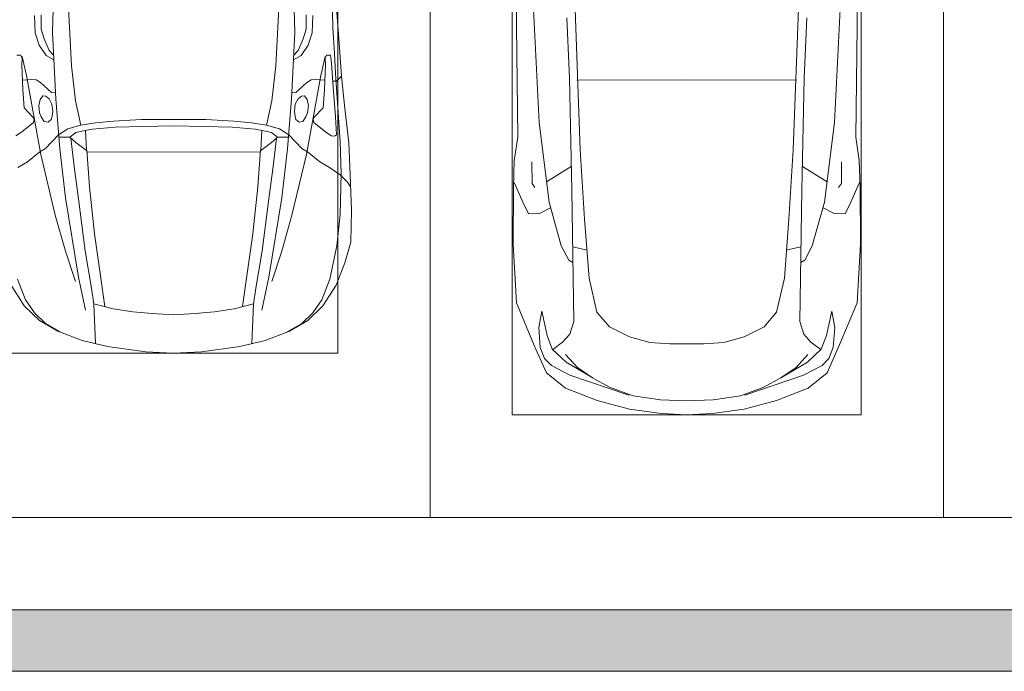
# Model space of a CAD drawing. Header units: millimetres. Extents: x -32229 to 169101, y -13689 to 125138.
# Tile 75 of 256: x 36035 to 40832, y 46900 to 50076. Entities that reach past the tile are written whole.
import ezdxf

# ---------------------------------------------------------------- set-up
doc = ezdxf.new("R2010")
doc.units = ezdxf.units.MM
for name, color, linetype, lineweight in [('A-DETL-GENF-OTLN', 7, 'Continuous', 18), ('A-WALL-____-MCUT', 7, 'Continuous', 40), ('A-WALL-____-PATT', 7, 'Continuous', 40), ('C-PRKG-____-OTLN', 7, 'Continuous', 18)]:
    doc.layers.add(name, color=color, linetype=linetype, lineweight=lineweight)

# ---------------------------------------------------------------- blocks, each defined once
blk = doc.blocks.new('АР_Машиноместо - 4900x2400_М__5300х2500_-V11--01 ЭМ')
at = {"layer": 'A-DETL-GENF-OTLN', "color": 253, "lineweight": 13, "true_color": 0xaaaaaa}
for p, q in [((667.8, -2638.3), (659.3, -2936)), ((1832.2, -2638.3), (1840.7, -2936)), ((2054, -2964.8), (2043.9, -2818.3)), ((604.4, -2919.4), (604.4, -2850.8)), ((1895.6, -2919.4), (1895.6, -2850.8)), ((618.7, -2966.7), (604.4, -2919.4)), ((1881.3, -2966.7), (1895.6, -2919.4)), ((643.6, -3024.6), (618.7, -2966.7)), ((659.3, -2936), (676.4, -3260.1)), ((1840.7, -2936), (1823.6, -3260.1)), ((1856.4, -3024.6), (1881.3, -2966.7)), ((2067.2, -3149.3), (2054, -2964.8)), ((504.5, -3046.6), (485.6, -3046.1)), ((512.2, -3061.4), (504.5, -3046.6)), ((510.9, -3094.6), (512.2, -3061.4)), ((665.1, -3046.1), (643.6, -3024.6)), ((1834.9, -3046.1), (1856.4, -3024.6)), ((1987.8, -3061.4), (1995.5, -3046.6)), ((1989.1, -3094.6), (1987.8, -3061.4)), ((1995.5, -3046.6), (2014.4, -3046.1)), ((2014.4, -3046.1), (2019.2, -3085)), ((515.3, -3213.7), (510.9, -3094.6)), ((1984.7, -3213.7), (1989.1, -3094.6)), ((2019.2, -3085), (2025.2, -3179.9)), ((558.4, -3165.4), (513.6, -3168)), ((579.5, -3167.7), (558.4, -3165.4)), ((1920.5, -3167.7), (1941.6, -3165.4)), ((1941.6, -3165.4), (1986.4, -3168)), ((2043.1, -3174.2), (2067.1, -3148.3)), ((2084.3, -3305.9), (2067.1, -3148.3)), ((522.2, -3303.2), (515.3, -3213.7)), ((601.7, -3179.4), (579.5, -3167.7)), ((654.5, -3228.1), (601.7, -3179.4)), ((1845.5, -3228.1), (1898.3, -3179.4)), ((1898.3, -3179.4), (1920.5, -3167.7)), ((1977.8, -3303.2), (1984.7, -3213.7)), ((2024.8, -3173.5), (2043.1, -3174.2)), ((2025.2, -3179.9), (2037.8, -3347.3)), ((612.1, -3245.7), (599.8, -3262.3)), ((626.8, -3246.1), (612.1, -3245.7)), ((643.2, -3259.9), (626.8, -3246.1)), ((657.2, -3286.3), (643.2, -3259.9)), ((674.6, -3227.6), (654.5, -3228.1)), ((676.4, -3260.1), (695.7, -3502.8)), ((1823.6, -3260.1), (1804.3, -3502.8)), ((1825.4, -3227.6), (1845.5, -3228.1)), ((1842.8, -3286.3), (1856.8, -3259.9)), ((1856.8, -3259.9), (1873.2, -3246.1)), ((1873.2, -3246.1), (1887.9, -3245.7)), ((1887.9, -3245.7), (1900.2, -3262.3)), ((564.6, -3349.7), (522.2, -3303.2)), ((599.8, -3262.3), (593.6, -3292.5)), ((593.6, -3292.5), (597.1, -3327.4)), ((661.1, -3321.2), (657.2, -3286.3)), ((1838.9, -3321.2), (1842.8, -3286.3)), ((1900.2, -3262.3), (1906.4, -3292.5)), ((1906.4, -3292.5), (1902.9, -3327.4)), ((1935.4, -3349.7), (1977.8, -3303.2)), ((2102.9, -3474.2), (2084.3, -3305.9)), ((569.7, -3360.7), (564.6, -3349.7)), ((597.1, -3327.4), (605.2, -3346.8)), ((605.2, -3346.8), (620, -3369.3)), ((654.1, -3360.7), (658.7, -3344.5)), ((658.7, -3344.5), (661.1, -3321.2)), ((1841.3, -3344.5), (1838.9, -3321.2)), ((1845.9, -3360.7), (1841.3, -3344.5)), ((1894.8, -3346.8), (1880, -3369.3)), ((1902.9, -3327.4), (1894.8, -3346.8)), ((1930.3, -3360.7), (1935.4, -3349.7)), ((2037.8, -3347.3), (2043.4, -3434.5)), ((508, -3422.8), (566.8, -3375.1)), ((566.8, -3375.1), (569.7, -3360.7)), ((620, -3369.3), (638.7, -3372.5)), ((638.7, -3372.5), (654.1, -3360.7)), ((965.3, -3397.8), (853.3, -3407.2)), ((1102.5, -3394.3), (965.3, -3397.8)), ((1250, -3391.3), (1102.5, -3394.3)), ((1250, -3391.3), (1397.5, -3394.3)), ((1397.5, -3394.3), (1534.7, -3397.8)), ((1534.7, -3397.8), (1646.7, -3407.2)), ((1861.3, -3372.5), (1845.9, -3360.7)), ((1880, -3369.3), (1861.3, -3372.5)), ((1933.2, -3375.1), (1930.3, -3360.7)), ((1992, -3422.8), (1933.2, -3375.1)), ((481.5, -3439.1), (508, -3422.8)), ((690.2, -3433.7), (654.7, -3470.4)), ((744.1, -3447.2), (691.3, -3447.2)), ((773, -3424.2), (744.1, -3447.2)), ((744.3, -3447), (773.2, -3472.4)), ((811.1, -3414.8), (773, -3424.2)), ((853.3, -3407.2), (811.1, -3414.8)), ((825.6, -3512.1), (821, -3413)), ((1646.7, -3407.2), (1688.9, -3414.8)), ((1674.4, -3512.1), (1679, -3413)), ((1688.9, -3414.8), (1727, -3424.2)), ((1755.7, -3447), (1726.8, -3472.4)), ((1727, -3424.2), (1755.7, -3447)), ((1755.7, -3447.2), (1808.7, -3447.2)), ((1809.8, -3433.7), (1845.3, -3470.4)), ((2018.5, -3439.1), (1992, -3422.8)), ((2033.8, -3441.1), (2018.5, -3439.1)), ((2043.4, -3434.5), (2033.8, -3441.1)), ((624.9, -3501.2), (598.3, -3518.6)), ((654.7, -3470.4), (624.9, -3501.2)), ((773.2, -3472.4), (825.6, -3512.1)), ((1726.8, -3472.4), (1674.4, -3512.1)), ((1845.3, -3470.4), (1875.1, -3501.2)), ((1875.1, -3501.2), (1901.7, -3518.6)), ((2109.8, -3630), (2102.9, -3474.2)), ((598.3, -3518.6), (537.9, -3567)), ((840.1, -3687.8), (826.6, -3509.6)), ((1250, -3520.1), (827.2, -3517.2)), ((1250, -3520.1), (1672.8, -3517.2)), ((1659.9, -3687.8), (1673.4, -3509.6)), ((1901.7, -3518.6), (1962.1, -3567)), ((537.9, -3567), (491.4, -3594.2)), ((1962.1, -3567), (2008.6, -3594.2)), ((2008.6, -3594.2), (2061.4, -3629.8)), ((2061.4, -3629.8), (2096.2, -3665.5)), ((2116, -3802.9), (2109.8, -3630)), ((863.9, -3917.5), (840.1, -3687.8)), ((1636.1, -3917.5), (1659.9, -3687.8)), ((2096.2, -3665.5), (2111.9, -3688.4)), ((2112.6, -3958.4), (2116, -3802.9)), ((893.6, -4121.6), (863.9, -3917.5)), ((1606.4, -4121.6), (1636.1, -3917.5)), ((2083.6, -4059.2), (2112.6, -3958.4)), ((2041.4, -4167), (2083.6, -4059.2)), ((914, -4272.5), (893.6, -4121.6)), ((1586, -4272.5), (1606.4, -4121.6)), ((522.5, -4267.9), (458.6, -4167)), ((1977.5, -4267.9), (2041.4, -4167)), ((596.3, -4340.6), (522.5, -4267.9)), ((955.5, -4283.9), (861, -4259.4)), ((861.2, -4260.3), (869.3, -4451.1)), ((1544.5, -4283.9), (1639, -4259.4)), ((1638.8, -4260.3), (1630.7, -4451.1)), ((1903.7, -4340.6), (1977.5, -4267.9)), ((1050.4, -4297.3), (955.5, -4283.9)), ((1146, -4306.7), (1050.4, -4297.3)), ((1250, -4312), (1146, -4306.7)), ((1250, -4312), (1354, -4306.7)), ((1354, -4306.7), (1449.6, -4297.3)), ((1449.6, -4297.3), (1544.5, -4283.9)), ((686, -4391.6), (596.3, -4340.6)), ((1814, -4391.6), (1903.7, -4340.6)), ((804.4, -4436.7), (686, -4391.6)), ((1695.6, -4436.7), (1814, -4391.6)), ((927, -4466.6), (804.4, -4436.7)), ((1573, -4466.6), (1695.6, -4436.7)), ((1114.6, -4493), (927, -4466.6)), ((1250, -4500), (1114.6, -4493)), ((1250, -4500), (1385.4, -4493)), ((1385.4, -4493), (1573, -4466.6))]:
    blk.add_line(p, q, dxfattribs=at)
at = {"layer": 'A-DETL-GENF-OTLN', "color": 254, "lineweight": 13, "true_color": 0xd4d4d4}
for p, q in [((2026.1, -2913.7), (2022.2, -2754.7)), ((737.8, -2818.3), (752.8, -3099)), ((1762.2, -2818.3), (1747.2, -3099)), ((571.6, -2853.3), (575.7, -2937.4)), ((1928.4, -2853.3), (1924.3, -2937.4)), ((2033.7, -3036.3), (2026.1, -2913.7)), ((575.7, -2937.4), (595.2, -2997.9)), ((1924.3, -2937.4), (1904.8, -2997.9)), ((595.2, -2997.9), (629, -3048.1)), ((1904.8, -2997.9), (1871, -3048.1)), ((512.5, -3053.2), (532.7, -3145.9)), ((629, -3048.1), (666.7, -3069.7)), ((1871, -3048.1), (1833.3, -3069.7)), ((1987.5, -3053.2), (1967.3, -3145.9)), ((2038, -3136.6), (2033.7, -3036.3)), ((752.8, -3099), (771.7, -3268.5)), ((1747.2, -3099), (1728.3, -3268.5)), ((532.7, -3145.9), (564, -3316.2)), ((1967.3, -3145.9), (1936, -3316.2)), ((2060.5, -3468.5), (2038, -3136.6)), ((771.7, -3268.5), (797.1, -3388.2)), ((1728.3, -3268.5), (1702.9, -3388.2)), ((564, -3316.2), (602.3, -3530.2)), ((1936, -3316.2), (1897.7, -3530.2)), ((734.6, -3405.8), (688.5, -3435.5)), ((797.1, -3388.2), (734.6, -3405.8)), ((870, -3377.1), (797.1, -3388.2)), ((957.1, -3368.9), (870, -3377.1)), ((1093.5, -3360.7), (957.1, -3368.9)), ((1250, -3360.7), (1093.5, -3360.7)), ((1250, -3360.7), (1406.5, -3360.7)), ((1406.5, -3360.7), (1542.9, -3368.9)), ((1542.9, -3368.9), (1630, -3377.1)), ((1630, -3377.1), (1702.9, -3388.2)), ((1702.9, -3388.2), (1765.4, -3405.8)), ((1765.4, -3405.8), (1811.5, -3435.5)), ((749.1, -3450.8), (765.5, -3589.1)), ((1750.9, -3450.8), (1734.5, -3589.1)), ((2065.8, -3623.7), (2060.5, -3468.5)), ((602.3, -3530.2), (673.6, -3827.1)), ((695.7, -3502.8), (723.2, -3741.5)), ((1804.3, -3502.8), (1776.8, -3741.5)), ((1897.7, -3530.2), (1826.4, -3827.1)), ((765.5, -3589.1), (785.7, -3746.6)), ((1734.5, -3589.1), (1714.3, -3746.6)), ((2061.4, -3823.4), (2065.8, -3623.7)), ((723.2, -3741.5), (786.9, -4128.3)), ((1776.8, -3741.5), (1713.1, -4128.3)), ((785.7, -3746.6), (819.4, -4000.8)), ((1714.3, -3746.6), (1680.6, -4000.8)), ((673.6, -3827.1), (722.7, -4001.8)), ((1826.4, -3827.1), (1777.3, -4001.8)), ((2045.3, -3976.8), (2061.4, -3823.4)), ((2011.4, -4138.1), (2045.3, -3976.8)), ((722.7, -4001.8), (771.7, -4149.8)), ((819.4, -4000.8), (849, -4182.8)), ((1680.6, -4000.8), (1651, -4182.8)), ((1777.3, -4001.8), (1728.3, -4149.8)), ((527.8, -4239.8), (488.6, -4138.1)), ((786.9, -4128.3), (821.1, -4289.8)), ((1713.1, -4128.3), (1678.9, -4289.8)), ((1972.2, -4239.8), (2011.4, -4138.1)), ((849, -4182.8), (861.2, -4260.3)), ((1651, -4182.8), (1638.8, -4260.3)), ((571.5, -4303.1), (527.8, -4239.8)), ((1928.5, -4303.1), (1972.2, -4239.8)), ((625, -4354.8), (571.5, -4303.1)), ((1875, -4354.8), (1928.5, -4303.1)), ((696.3, -4395.8), (625, -4354.8)), ((1803.7, -4395.8), (1875, -4354.8))]:
    blk.add_line(p, q, dxfattribs=at)
at = {"layer": 'C-PRKG-____-OTLN', "color": 253, "lineweight": 13, "true_color": 0xaaaaaa}
for p, q in [((2500, 0), (2500, -5300)), ((2050, -800), (2050, -4500)), ((450, -4500), (2050, -4500)), ((2500, -5300), (0, -5300))]:
    blk.add_line(p, q, dxfattribs=at)
blk = doc.blocks.new('АР_Машиноместо - 5300x2500_С-V8--01 ЭМ')
at = {"layer": 'A-DETL-GENF-OTLN', "color": 253, "lineweight": 13, "true_color": 0xaaaaaa}
for p, q in [((1250, 4800), (1126.4, 4794.1)), ((1250, 4800), (1373.6, 4794.1)), ((970.2, 4771.8), (812.7, 4729.4)), ((1126.4, 4794.1), (970.2, 4771.8)), ((1373.6, 4794.1), (1529.8, 4771.8)), ((1529.8, 4771.8), (1687.3, 4729.4)), ((812.7, 4729.4), (659.1, 4669.9)), ((680.7, 4606.5), (967, 4703.6)), ((988.2, 4706.7), (873.9, 4665.1)), ((1122.2, 4726.4), (988.2, 4706.7)), ((1250, 4731.7), (1122.2, 4726.4)), ((1250, 4731.7), (1377.8, 4726.4)), ((1377.8, 4726.4), (1511.8, 4706.7)), ((1511.8, 4706.7), (1626.1, 4665.1)), ((1819.3, 4606.5), (1533, 4703.6)), ((1687.3, 4729.4), (1840.9, 4669.9)), ((659.1, 4669.9), (565.9, 4595.1)), ((873.9, 4665.1), (791.3, 4619.7)), ((1626.1, 4665.1), (1708.7, 4619.7)), ((1840.9, 4669.9), (1934.1, 4595.1)), ((590.7, 4560.1), (680.7, 4606.5)), ((788.5, 4617.7), (661.8, 4543.1)), ((791.3, 4619.7), (717.1, 4568.9)), ((1708.7, 4619.7), (1782.9, 4568.9)), ((1711.5, 4617.7), (1838.2, 4543.1)), ((1909.3, 4560.1), (1819.3, 4606.5)), ((565.9, 4595.1), (507.1, 4462.6)), ((557.5, 4525.7), (590.7, 4560.1)), ((717.1, 4568.9), (659.6, 4505.3)), ((1782.9, 4568.9), (1840.4, 4505.3)), ((1942.5, 4525.7), (1909.3, 4560.1)), ((1934.1, 4595.1), (1992.9, 4462.6)), ((536.4, 4471.4), (557.5, 4525.7)), ((661.8, 4543.1), (594.6, 4479.3)), ((1838.2, 4543.1), (1905.4, 4479.3)), ((1963.6, 4471.4), (1942.5, 4525.7)), ((507.1, 4462.6), (419.6, 4254.2)), ((528.4, 4374.7), (536.4, 4471.4)), ((594.6, 4479.3), (569.5, 4413.1)), ((645, 4445.5), (597.3, 4481.4)), ((1855, 4445.5), (1902.7, 4481.4)), ((1905.4, 4479.3), (1930.5, 4413.1)), ((1971.6, 4374.7), (1963.6, 4471.4)), ((1992.9, 4462.6), (2080.4, 4254.2)), ((679.6, 4406.3), (645, 4445.5)), ((872.7, 4370.2), (970.5, 4419.3)), ((970.5, 4419.3), (1069.6, 4447.3)), ((1069.6, 4447.3), (1167.1, 4453.2)), ((1167.1, 4453.2), (1250, 4453.9)), ((1332.9, 4453.2), (1250, 4453.9)), ((1430.4, 4447.3), (1332.9, 4453.2)), ((1529.5, 4419.3), (1430.4, 4447.3)), ((1627.3, 4370.2), (1529.5, 4419.3)), ((1820.4, 4406.3), (1855, 4445.5)), ((543.7, 4295.1), (528.4, 4374.7)), ((569.5, 4413.1), (543.7, 4295.1)), ((699.7, 4345.5), (679.6, 4406.3)), ((812.5, 4298.9), (872.7, 4370.2)), ((1687.5, 4298.9), (1627.3, 4370.2)), ((1800.3, 4345.5), (1820.4, 4406.3)), ((1930.5, 4413.1), (1956.3, 4295.1)), ((1956.3, 4295.1), (1971.6, 4374.7)), ((689.3, 3705.5), (699.7, 4345.5)), ((1810.7, 3705.5), (1800.3, 4345.5)), ((774.4, 4132.9), (812.5, 4298.9)), ((1725.6, 4132.9), (1687.5, 4298.9)), ((419.6, 4254.2), (403.4, 3968)), ((2080.4, 4254.2), (2096.6, 3968)), ((752.2, 3845.6), (774.4, 4132.9)), ((1747.8, 3845.6), (1725.6, 4132.9)), ((638.7, 3975.4), (675.2, 4045.5)), ((675.2, 4045.5), (694.6, 4057.6)), ((1824.8, 4045.5), (1805.4, 4057.6)), ((1861.3, 3975.4), (1824.8, 4045.5)), ((403.4, 3968), (405.6, 3688.5)), ((578.7, 3762.9), (638.7, 3975.4)), ((1921.3, 3762.9), (1861.3, 3975.4)), ((2096.6, 3968), (2094.4, 3688.5)), ((731.2, 3507.6), (752.2, 3845.6)), ((1768.8, 3507.6), (1747.8, 3845.6)), ((453.1, 3766.3), (478.4, 3819.3)), ((478.4, 3819.3), (532.5, 3818.1)), ((532.5, 3818.1), (585.5, 3790.5)), ((1967.5, 3818.1), (1914.5, 3790.5)), ((2021.6, 3819.3), (1967.5, 3818.1)), ((2046.9, 3766.3), (2021.6, 3819.3)), ((408.2, 3667), (453.1, 3766.3)), ((530.9, 3374.8), (578.7, 3762.9)), ((1969.1, 3374.8), (1921.3, 3762.9)), ((2091.8, 3667), (2046.9, 3766.3)), ((678.7, 3159.5), (689.3, 3705.5)), ((1821.3, 3159.5), (1810.7, 3705.5)), ((405.6, 3688.5), (409.5, 3560)), ((495.5, 3566.1), (496.8, 3671.6)), ((496.8, 3671.6), (510.1, 3691.5)), ((687.1, 3588.8), (566.5, 3663.9)), ((1812.9, 3588.8), (1933.5, 3663.9)), ((2003.2, 3671.6), (1989.9, 3691.5)), ((2004.5, 3566.1), (2003.2, 3671.6)), ((2094.4, 3688.5), (2090.5, 3560)), ((409.5, 3560), (426.5, 3446.8)), ((2090.5, 3560), (2073.5, 3446.8)), ((704.9, 2775.5), (731.2, 3507.6)), ((1795.1, 2775.5), (1768.8, 3507.6)), ((426.5, 3446.8), (417.5, 2723)), ((2073.5, 3446.8), (2082.5, 2723)), ((501.4, 2789.7), (530.9, 3374.8)), ((1998.6, 2789.7), (1969.1, 3374.8)), ((665.6, 2864.6), (678.7, 3159.5)), ((1834.4, 2864.6), (1821.3, 3159.5))]:
    blk.add_line(p, q, dxfattribs=at)
at = {"layer": 'A-DETL-GENF-OTLN', "color": 254, "lineweight": 13, "true_color": 0xd4d4d4}
for p, q in [((694.6, 3980.4), (765.1, 3996.8)), ((1805.4, 3980.4), (1734.9, 3996.8)), ((715.1, 3168.3), (1250, 3167.3)), ((1784.9, 3168.3), (1250, 3167.3))]:
    blk.add_line(p, q, dxfattribs=at)
at = {"layer": 'C-PRKG-____-OTLN', "color": 253, "lineweight": 13, "true_color": 0xaaaaaa}
for p, q in [((2500, 5300), (0, 5300)), ((0, 0), (0, 5300)), ((2500, 0), (2500, 5300)), ((400, 4800), (2100, 4800)), ((400, 500), (400, 4800)), ((2100, 500), (2100, 4800))]:
    blk.add_line(p, q, dxfattribs=at)
blk = doc.blocks.new('АР_Машиноместо - 4900x2400_М__5300х2500_-V32--01 ЭМ')
at = {"layer": 'C-PRKG-____-OTLN', "color": 253, "lineweight": 13, "true_color": 0xaaaaaa}
for p, q in [((2500, 5300), (0, 5300)), ((2500, 0), (2500, 5300))]:
    blk.add_line(p, q, dxfattribs=at)
blk = doc.blocks.new('Наметкина 10_РД_АР_П_отсоединено_rvt-1--01 ЭМ')
at = {"layer": 'A-WALL-____-PATT', "lineweight": 5, "true_color": 0xaaaaaa}
h = blk.add_hatch(dxfattribs=at)
h.set_pattern_fill('FP_1', color=253, style=0, pattern_type=2)
h.set_pattern_definition([(45, (0, 0), (-228.0985, 228.0985), []), (45, (228.1, 0), (-228.0985, 228.0985), [403.225, -80.645, 6.706, -73.939])])
h.paths.add_polyline_path([(51405.3, 46900), (51405.3, 47200), (32870.3, 47200), (32870.3, 46900), (43535.3, 46900)])
h.paths.add_polyline_path([(19235.3, 46900), (31890.3, 46900), (31890.3, 47200), (16035.3, 47200), (16035.3, 46900), (18835.3, 46900)])
h.paths.add_polyline_path([(32220.3, 46900), (32440.3, 46900), (32440.3, 47200), (32220.3, 47200), (32220.3, 47155.6)])
at = {"layer": 'A-WALL-____-MCUT', "color": 253, "lineweight": 13, "true_color": 0xaaaaaa}
for p, q in [((43135.3, 47200), (35435.3, 47200)), ((32870.3, 46900), (51405.3, 46900))]:
    blk.add_line(p, q, dxfattribs=at)
at = {"layer": 'C-PRKG-____-OTLN', "color": 253, "lineweight": 13, "true_color": 0xaaaaaa}
blk.add_blockref('АР_Машиноместо - 4900x2400_М__5300х2500_-V11--01 ЭМ', (35535.3, 52950), dxfattribs=at)
at = {"layer": 'C-PRKG-____-OTLN', "color": 253, "lineweight": 13, "true_color": 0xaaaaaa, "rotation": 180}
for name, p in [('АР_Машиноместо - 5300x2500_С-V8--01 ЭМ', (40535.3, 52950)), ('АР_Машиноместо - 4900x2400_М__5300х2500_-V32--01 ЭМ', (43035.3, 52950))]:
    blk.add_blockref(name, p, dxfattribs=at)

msp = doc.modelspace()

# ---------------------------------------------------------------- block references
at = {"lineweight": 5}
msp.add_blockref('Наметкина 10_РД_АР_П_отсоединено_rvt-1--01 ЭМ', (0, 0), dxfattribs=at)

doc.saveas('drawing.dxf')
